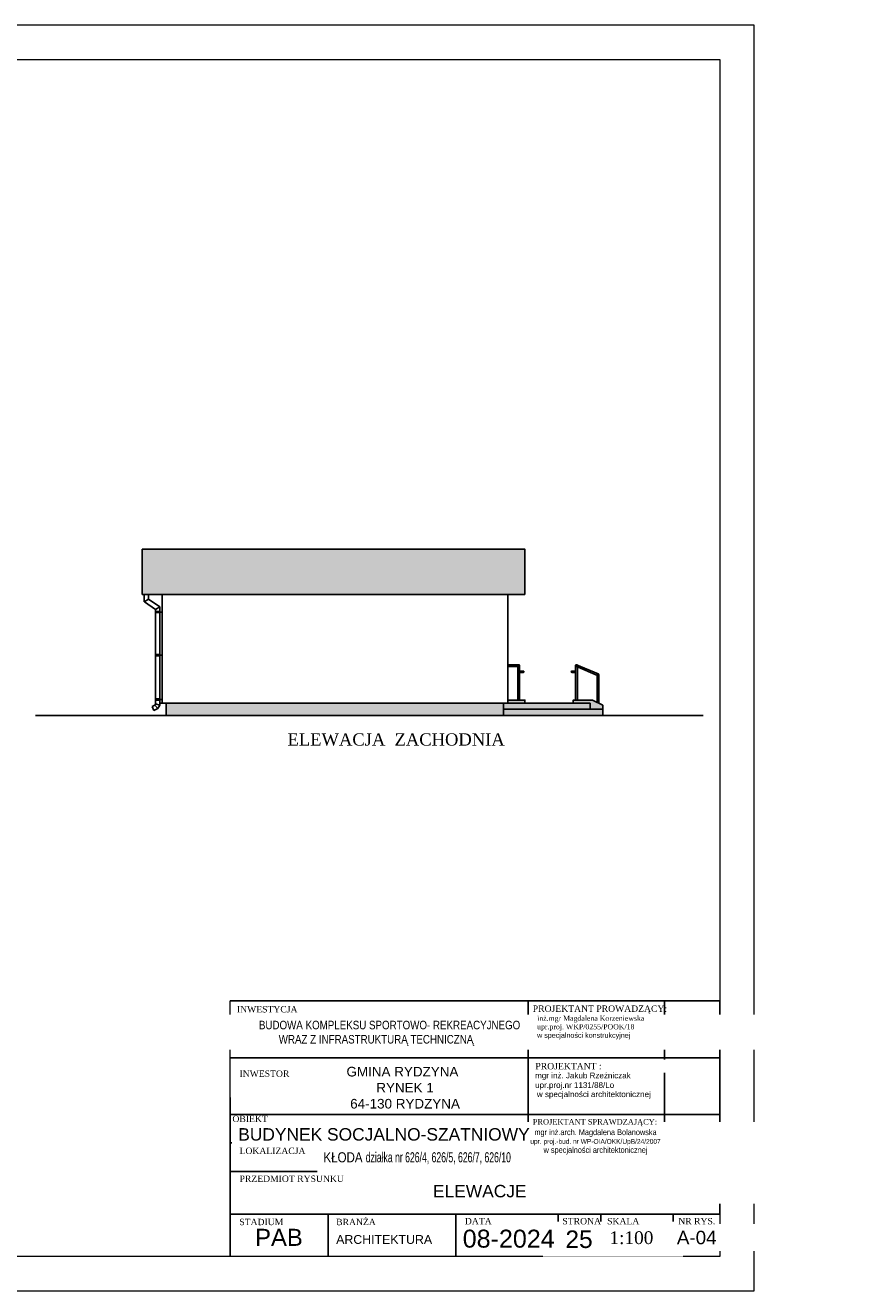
# Model space of a CAD drawing. Header units: millimetres. Extents: x 82281 to 87865, y -18521 to -15551.
# Tile 2 of 2: x 84770 to 86701, y -18521 to -15551. Entities that reach past the tile are written whole.
import ezdxf

# ---------------------------------------------------------------- set-up
doc = ezdxf.new("R2010")
doc.units = ezdxf.units.MM
doc.header["$LTSCALE"] = 100
doc.header["$MEASUREMENT"] = 0
doc.linetypes.add('DASHED', pattern=[0.75, 0.5, -0.25])
for name, color, linetype in [('DRZWI', 7, 'Continuous'), ('Okno', 4, 'Continuous'), ('Warstwa4', 4, 'Continuous'), ('WENTYLACJAPRZER', 1, 'DASHED'), ('WYMIARY', 1, 'Continuous')]:
    doc.layers.add(name, color=color, linetype=linetype)
doc.layers.add('Wentyl', color=4, linetype='Continuous', lineweight=18)
doc.styles.add('styl3', font='txt.shx', dxfattribs={"height": 100})
doc.styles.add('styl4', font='TIMES.TTF', dxfattribs={"height": 100})
doc.styles.add('style4', font='TIMES.TTF', dxfattribs={"height": 15})

msp = doc.modelspace()

# ---------------------------------------------------------------- hatches: boundary and pattern name
at = {"layer": 'WYMIARY', "linetype": 'ByBlock'}
h = msp.add_hatch(color=254, dxfattribs=at)
h.dxf.hatch_style = 1
h.paths.add_polyline_path([(85044.7, -16886.9), (85044.7, -16781), (85943.2, -16781), (85943.2, -16886.9)])
h = msp.add_hatch(color=253, dxfattribs=at)
h.dxf.hatch_style = 1
h.paths.add_polyline_path([(86065.3, -17052.2), (86114.8, -17073.4, 0.442699), (86112.7, -17075.5), (86112.7, -17076.8), (86066.2, -17056.9), (86066.2, -17053.9), (86066.2, -17053.9, 0.242238)])
h.paths.add_polyline_path([(85926.2, -17134.9), (85926.2, -17053.9), (85926.2, -17053.9, 0.987024), (85930.2, -17053.9), (85930.2, -17134.9)])
h.paths.add_polyline_path([(86062.2, -17134.9), (86062.2, -17053.9, 0.327839), (86063.6, -17055.8), (86066.2, -17056.9), (86066.2, -17134.9)])
h.paths.add_polyline_path([(86112.7, -17076.8), (86113.2, -17077), (86113.3, -17076.9, 0.660045), (86116.7, -17075.4), (86116.7, -17075.4), (86116.7, -17142.2), (86112.7, -17140.2)])
h.paths.add_polyline_path([(85903.2, -17055.9), (85903.2, -17051.9), (85927.9, -17051.9, 0.370709), (85926.2, -17053.9), (85926.2, -17053.9), (85926.2, -17055.9)])
h.paths.add_polyline_path([(85930.2, -17069.9), (85930.2, -17066.9), (85939.2, -17066.9, 1.003854), (85939.2, -17069.9)])
h.paths.add_polyline_path([(86062.2, -17053.9, -0.479557), (86064.6, -17051.9), (86065.3, -17052.2, -0.841828), (86063.6, -17055.8), (86063.2, -17055.6, -0.258082)])
h.paths.add_polyline_path([(86114.8, -17073.4, 1), (86114.5, -17077.4, 1)])
h.paths.add_polyline_path([(85927.9, -17051.9), (85928.5, -17051.9, -0.927966), (85928.2, -17055.9, -0.927966)])
h.paths.add_polyline_path([(86051.7, -17068.4, -0.414098), (86053.2, -17066.9), (86053.2, -17066.9, -2.413542)])
h.paths.add_polyline_path([(85939.2, -17069.9, -1.003854), (85939.2, -17066.9), (85939.2, -17066.9, -0.995769), (85939.2, -17069.9)])
h = msp.add_hatch(color=253, dxfattribs=at)
h.dxf.hatch_style = 1
h.paths.add_polyline_path([(86056.7, -17141.9), (86056.7, -17134.9), (86101.7, -17134.9), (86126.2, -17146.8), (86126.2, -17156.4), (86096.2, -17156.4), (86096.2, -17141.9)])
h.paths.add_polyline_path([(85903.2, -17141.9), (85903.2, -17134.9), (85943.2, -17134.9), (85943.2, -17141.9)])
h = msp.add_hatch(color=254, dxfattribs=at)
h.dxf.hatch_style = 1
h.paths.add_polyline_path([(85101.2, -17171), (85101.2, -17141.9), (85111.2, -17141.9), (85893.2, -17141.9), (85893.2, -17171)])
at = {"layer": 'WYMIARY', "linetype": 'ByBlock', "true_color": 0x44484a}
h = msp.add_hatch(color=139, dxfattribs=at)
h.dxf.hatch_style = 1
h.paths.add_polyline_path([(85893.2, -17171), (86126.2, -17171), (86126.2, -17156.4), (85893.2, -17156.4)])
h.paths.add_polyline_path([(85893.2, -17156.4), (85893.2, -17141.9), (85903.2, -17141.9), (86096.2, -17141.9), (86096.2, -17156.4)])

# ---------------------------------------------------------------- linework, layer by layer
at = {"layer": 'DRZWI', "color": 4, "linetype": 'Continuous'}
for p, q in [((85951.1, -17974.4), (85251.1, -17974.4)), ((85951.1, -18107.8), (85251.1, -18107.8)), ((86401.1, -18107.8), (85951.1, -18107.8))]:
    msp.add_line(p, q, dxfattribs=at)
at = {"layer": 'Okno', "color": 4}
for p, q in [((85941.2, -16781), (85044.7, -16781)), ((85044.7, -16864.5), (85044.7, -16781)), ((85091.2, -17141.9), (85091.2, -16886.9)), ((85091.2, -17111), (85091.2, -17058.5)), ((85091.2, -17141.9), (85091.2, -17058.5)), ((85091.2, -17111), (85091.2, -17058.5)), ((85903.2, -17111), (85903.2, -17058.5)), ((85903.2, -17141.9), (85903.2, -17058.5)), ((85903.2, -17111), (85903.2, -17058.5)), ((85091.2, -17085.9), (85091.2, -17141.9)), ((85903.2, -17085), (85903.2, -17141.9)), ((85903.2, -17085), (85903.2, -17141.9)), ((85903.2, -17085.9), (85903.2, -17141.9)), ((86101.7, -17134.9), (86126.2, -17146.8)), ((85091.2, -17141.9), (85086.2, -17141.9)), ((85101.2, -17171), (85101.2, -17141.9)), ((85111.2, -17141.9), (85903.2, -17141.9)), ((85893.2, -17156.4), (86126.2, -17156.4)), ((86096.2, -17141.9), (85903.2, -17141.9)), ((86096.2, -17141.9), (86096.2, -17156.4)), ((86126.2, -17146.8), (86126.2, -17171)), ((84794.1, -17171), (86361.4, -17171))]:
    msp.add_line(p, q, dxfattribs=at)
for points in [[(85903.2, -17134.9), (85943.2, -17134.9), (85943.2, -17141.9)], [(86101.7, -17134.9), (86056.7, -17134.9), (86056.7, -17141.9)]]:
    msp.add_lwpolyline(points, dxfattribs=at)
at = {"layer": 'Warstwa4'}
for p, q in [((85903.2, -16886.9), (85903.2, -17141.9)), ((85893.2, -17141.9), (85893.2, -17170.9)), ((85951.1, -17841.1), (85951.1, -18166.1)), ((86271.1, -17841.1), (86271.1, -18241.1)), ((86401.1, -17974.4), (85951.1, -17974.4)), ((85251.1, -18067.5), (85251.1, -18441.1)), ((85951.1, -18174.4), (85251.1, -18174.4)), ((85951.1, -18166.1), (85951.1, -18241.1)), ((85251.1, -18241.1), (86401.1, -18241.1)), ((85251.1, -18341.1), (86401.1, -18341.1)), ((85481.1, -18341.1), (85481.1, -18441.1)), ((85781.1, -18341.1), (85781.1, -18441.1)), ((86021.1, -18341.1), (86021.1, -18441.1)), ((86121.1, -18341.1), (86121.1, -18441.1)), ((86291.1, -18341.1), (86291.1, -18441.1))]:
    msp.add_line(p, q, dxfattribs=at)
at = {"layer": 'Wentyl'}
for p, q in [((86401.1, -17841.1), (85251.1, -17841.1)), ((86401.1, -18341.1), (86401.1, -17841.1))]:
    msp.add_line(p, q, dxfattribs=at)
for points in [[(82281.1, -18521.1), (86481.1, -18521.1), (86481.1, -15551.1), (82281.1, -15551.1)], [(82511.1, -15631.1), (86401.1, -15631.1), (86401.1, -18441.1), (82511.1, -18441.1)], [(85251.1, -17841.1), (86401.1, -17841.1), (86401.1, -18441.1), (85251.1, -18441.1)]]:
    msp.add_lwpolyline(points, close=True, dxfattribs=at)
at = {"layer": 'WENTYLACJAPRZER', "linetype": 'ByBlock'}
for p, q in [((85049.5, -16886.9), (85049.5, -16904.5)), ((85059.5, -16898), (85049.5, -16904.5)), ((85059.5, -16898), (85049.5, -16904.5)), ((85059.5, -16898), (85049.5, -16904.5)), ((85059.5, -16886.9), (85059.5, -16898)), ((85059.7, -16898), (85086.2, -16916.1)), ((85049.7, -16904.5), (85076.2, -16922.5)), ((85076.2, -16922.5), (85086.2, -16916.1)), ((85076.2, -16922.5), (85076.2, -16931.2)), ((85076.2, -16926.6), (85076.2, -17007)), ((85076.2, -16926.6), (85076.2, -17016)), ((85086.2, -16916.1), (85086.2, -17020.9)), ((85086.2, -16916.1), (85086.2, -17020.9)), ((85086.2, -16928.2), (85091.2, -16928.2)), ((85076.2, -17007.7), (85076.2, -17143.9)), ((85076.2, -17009.6), (85076.2, -17017.2)), ((85076.2, -17009.6), (85076.2, -17023.6)), ((85086.2, -17007.4), (85086.2, -17146.9)), ((85086.2, -17009.6), (85086.2, -17017.2)), ((85086.2, -17009.6), (85086.2, -17023.6)), ((85086.2, -17029.2), (85091.2, -17029.2)), ((85086.2, -17029.2), (85091.2, -17029.2)), ((85928.5, -17051.9), (85903.2, -17051.9)), ((85926.2, -17055.9), (85903.2, -17055.9)), ((85926.2, -17134.9), (85926.2, -17053.9)), ((85930.2, -17134.9), (85930.2, -17053.9)), ((85939.2, -17066.9), (85930.2, -17066.9)), ((85930.2, -17066.9), (85939.2, -17066.9)), ((85939.2, -17069.9), (85930.2, -17069.9)), ((85940.7, -17068.4), (85940.7, -17068.4)), ((86051.7, -17068.4), (86051.7, -17068.4)), ((86053.2, -17066.9), (86062.2, -17066.9)), ((86062.2, -17066.9), (86053.2, -17066.9)), ((86053.2, -17069.9), (86062.2, -17069.9)), ((86062.2, -17134.9), (86062.2, -17053.9)), ((86062.9, -17055.5), (86113.2, -17077)), ((86064.6, -17051.9), (86114.8, -17073.4)), ((86066.2, -17134.9), (86066.2, -17053.9)), ((86112.7, -17140.2), (86112.7, -17075.4)), ((86116.7, -17142.2), (86116.7, -17075.4)), ((85086.2, -17132), (85086.2, -17135)), ((85086.2, -17133.5), (85091.2, -17133.5)), ((85086.2, -17135), (85086.2, -17133.5)), ((85074.5, -17147.1), (85068.2, -17149.7)), ((85068.2, -17149.7), (85072, -17159)), ((85081.7, -17155), (85072, -17159)), ((85076.2, -17143.9), (85074.5, -17147.1)), ((85074.5, -17147.1), (85081.7, -17155)), ((85076.2, -17143.9), (85086.2, -17146.9)), ((85086.2, -17146.9), (85081.7, -17155))]:
    msp.add_line(p, q, dxfattribs=at)
for points in [[(85076.2, -16929.7), (85086.2, -16929.7), (85086.2, -16926.7), (85076.2, -16926.7)], [(85076.2, -17030.7), (85086.2, -17030.7), (85086.2, -17027.7), (85076.2, -17027.7)], [(85076.2, -17135), (85086.2, -17135), (85086.2, -17132), (85076.2, -17132)]]:
    msp.add_lwpolyline(points, close=True, dxfattribs=at)
for centre, radius in [((85928.2, -17053.9), 2), ((85939.2, -17068.4), 1.5), ((86053.2, -17068.4), 1.5), ((86064.2, -17053.9), 2), ((86114.7, -17075.4), 2)]:
    msp.add_circle(centre, radius, dxfattribs=at)
at = {"layer": 'WYMIARY', "linetype": 'ByBlock'}
msp.add_line((85091.2, -17141.9), (85111.2, -17141.9), dxfattribs=at)
msp.add_lwpolyline([(85943.2, -16886.9), (85044.7, -16886.9), (85044.7, -16781), (85943.2, -16781)], close=True, dxfattribs=at)

# ---------------------------------------------------------------- texts
at = {"layer": 'Okno', "insert": (85401.5, -17995.7), "char_height": 22.575, "width": 1642.401, "attachment_point": 1, "style": 'styl3'}
msp.add_mtext('{\\fArial|b0|i0|c238|p34;              GMINA RYDZYNA\\P                      RYNEK 1\\P               64-130 RYDZYNA}', dxfattribs=at)
at = {"layer": 'Warstwa4', "attachment_point": 1}
for s, insert, char_height, width, style in [('{\\fTimes New Roman|b0|i0|c238|p18;ELEWACJA  ZACHODNIA}', (85385.8, -17212.9), 28.8, 587.22, 'styl3'), ('{\\fTimes New Roman|b0|i0|c238|p18;INWESTYCJA}', (85267, -17853), 15, 203.942, 'styl3'), ('{\\fTimes New Roman|b0|i0|c238|p18;INWESTOR}', (85273.1, -18004.2), 15, 203.942, 'styl3'), ('{\\fTimes New Roman|b0|i0|c238|p18;OBIEKT}', (85256.4, -18110.3), 15, 203.942, 'styl3'), ('{\\fTimes New Roman|b0|i0|c238|p18;LOKALIZACJA}', (85273.1, -18185.4), 15, 203.942, 'styl3'), ('{\\fTimes New Roman|b0|i0|c238|p18;PRZEDMIOT RYSUNKU}', (85273.1, -18250.8), 15, 409.181, 'styl3'), ('{\\fTimes New Roman|b0|i0|c238|p18;STADIUM}', (85272.6, -18352.3), 15, 203.942, 'styl3'), ('{\\fTimes New Roman|b0|i0|c238|p18;BRANŻA}', (85499.9, -18352.3), 15, 203.942, 'styl3'), ('{\\fTimes New Roman|b0|i0|c238|p18;DATA}', (85802.1, -18350.4), 15, 203.942, 'styl3'), ('{\\fTimes New Roman|b0|i0|c238|p18;STRONA}', (86031.1, -18350.4), 15, 203.942, 'styl3'), ('{\\fTimes New Roman|b0|i0|c238|p18;SKALA}', (86136.1, -18350.4), 15, 203.942, 'styl3'), ('{\\fArial|b0|i0|c238|p34;\\H1.929515x;  PAB', (85278.7, -18375.9), 20.731, 912.867, 'style4'), ('{\\farial|b0|i0|c238|p34;08\\farial|b0|i0|c0|p34;-2024}', (85797.1, -18377.9), 42.12, 295, 'styl3'), ('{\\fArial CE|b0|i0|c238|p34;ARCHITEKTURA}', (85500, -18390.5), 20.731, 912.867, 'style4')]:
    msp.add_mtext(s, dxfattribs=dict(at, insert=insert, char_height=char_height, width=width, style=style))
at = {"layer": 'Warstwa4', "linetype": 'ByBlock', "insert": (85961.6, -17851.6), "char_height": 15, "width": 378.848, "attachment_point": 1, "style": 'styl3'}
msp.add_mtext('{\\fTimes New Roman|b0|i0|c238|p18;PROJEKTANT PROWADZĄCY:}', dxfattribs=at)
at = {"layer": 'Wentyl', "attachment_point": 1, "style": 'styl4'}
for s, insert, char_height, width in [('inż.mgr Magdalena Korzeniewska \\Pupr.proj. WKP/0255/POOK/18\\P{\\fArial|b0|i0|c238|p34;w specjalności konstrukcyjnej}', (85971.7, -17875.6), 12, 530.88), ('{\\fArial|b0|i0|c238|p34;w specjalności architektonicznej}', (85971.2, -18053.2), 13.511, 597.718)]:
    msp.add_mtext(s, dxfattribs=dict(at, insert=insert, char_height=char_height, width=width))

# ---------------------------------------------------------------- next in the draw order: texts
at = {"layer": 'Okno', "char_height": 29.188, "width": 2123.508, "attachment_point": 1, "style": 'styl3', "bg_fill": 2}
for s, insert in [('\\pxqc;{\\fArial Narrow|b0|i0|c238|p34;\\H0.685218x;          BUDOWA KOMPLEKSU SPORTOWO- REKREACYJNEGO \\P\\H1x;WRAZ Z INFRASTRUKTURĄ TECHNICZNĄ}', (84531.8, -17887.6)), ('{\\farial|b0|i0|c238|p34;BUDYNEK SOCJALNO-SZATNIOWY}', (85270.1, -18139.6))]:
    msp.add_mtext(s, dxfattribs=dict(at, insert=insert))
at = {"layer": 'Warstwa4', "linetype": 'ByBlock', "insert": (85967.7, -17986.6), "char_height": 15, "width": 378.848, "attachment_point": 1, "style": 'styl3', "bg_fill": 2}
msp.add_mtext('{\\fTimes New Roman|b0|i0|c238|p18;PROJEKTANT :}', dxfattribs=at)
at = {"layer": 'Warstwa4', "insert": (86275.3, -18380.5), "char_height": 31.59, "width": 221.25, "attachment_point": 1, "style": 'styl3', "bg_fill": 2}
msp.add_mtext('{\\fArial|b0|i0|c238|p34;  A-04}', dxfattribs=at)

# ---------------------------------------------------------------- next in the draw order: texts
at = {"layer": 'Warstwa4', "linetype": 'ByBlock', "insert": (85961.6, -18118.2), "char_height": 13, "width": 378.848, "attachment_point": 1, "style": 'styl3'}
msp.add_mtext('{\\fTimes New Roman|b0|i0|c238|p18;PROJEKTANT SPRAWDZAJĄCY:}', dxfattribs=at)
at = {"layer": 'Warstwa4', "insert": (86303.1, -18350.4), "char_height": 15, "width": 203.942, "attachment_point": 1, "style": 'styl3'}
msp.add_mtext('{\\fTimes New Roman|b0|i0|c238|p18;NR RYS.}', dxfattribs=at)
at = {"layer": 'Wentyl', "attachment_point": 1, "style": 'styl4'}
for s, insert, char_height, width in [('{\\fArial|b0|i0|c238|p34;mgr inż. Jakub Rzeźniczak \\Pupr.proj.nr 1131/88/Lo}', (85967, -18009.2), 13.511, 597.718), ('\\pxsm1,qc;{\\fArial Narrow|b0|i0|c238|p34;\\H1.145833x;mgr inż.arch. Magdalena Bolanowska\\P\\H0.818182x;upr. proj.-bud. nr WP-OIA/OKK/UpB/24/2007\\P\\H1.222222x;w specjalności architektonicznej', (85971.7, -18142.2), 12, 274.26)]:
    msp.add_mtext(s, dxfattribs=dict(at, insert=insert, char_height=char_height, width=width))

# ---------------------------------------------------------------- next in the draw order: texts
at = {"layer": 'Okno', "insert": (85470.2, -18196.2), "char_height": 29.188, "width": 2123.508, "attachment_point": 1, "style": 'styl3', "bg_fill": 2}
msp.add_mtext('{\\fArial Narrow|b0|i0|c238|p34;\\H0.809229x;KŁODA \\W0.75;działka nr 626/4, 626/5, 626/7, 626/10\\P\\farial|b0|i0|c238|p34;\\H1.235745x;\\W1; }', dxfattribs=at)
at = {"layer": 'Warstwa4', "insert": (86006.4, -18379.8), "char_height": 41.067, "width": 287.625, "attachment_point": 1, "style": 'styl3', "bg_fill": 2}
msp.add_mtext('{\\fArial|b0|i0|c238|p34;  25}', dxfattribs=at)

# ---------------------------------------------------------------- next in the draw order: texts
at = {"layer": 'Okno', "insert": (85727.2, -18272.8), "char_height": 29.188, "width": 2123.508, "attachment_point": 1, "style": 'styl3', "bg_fill": 2}
msp.add_mtext('{\\farial|b0|i0|c238|p34;ELEWACJE}', dxfattribs=at)
at = {"layer": 'Okno', "insert": (86141.5, -18381.7), "char_height": 30, "width": 294.9, "attachment_point": 1, "style": 'styl3'}
msp.add_mtext('{\\fTimes New Roman|b0|i0|c238|p18;1:100}', dxfattribs=at)

doc.saveas('drawing.dxf')
